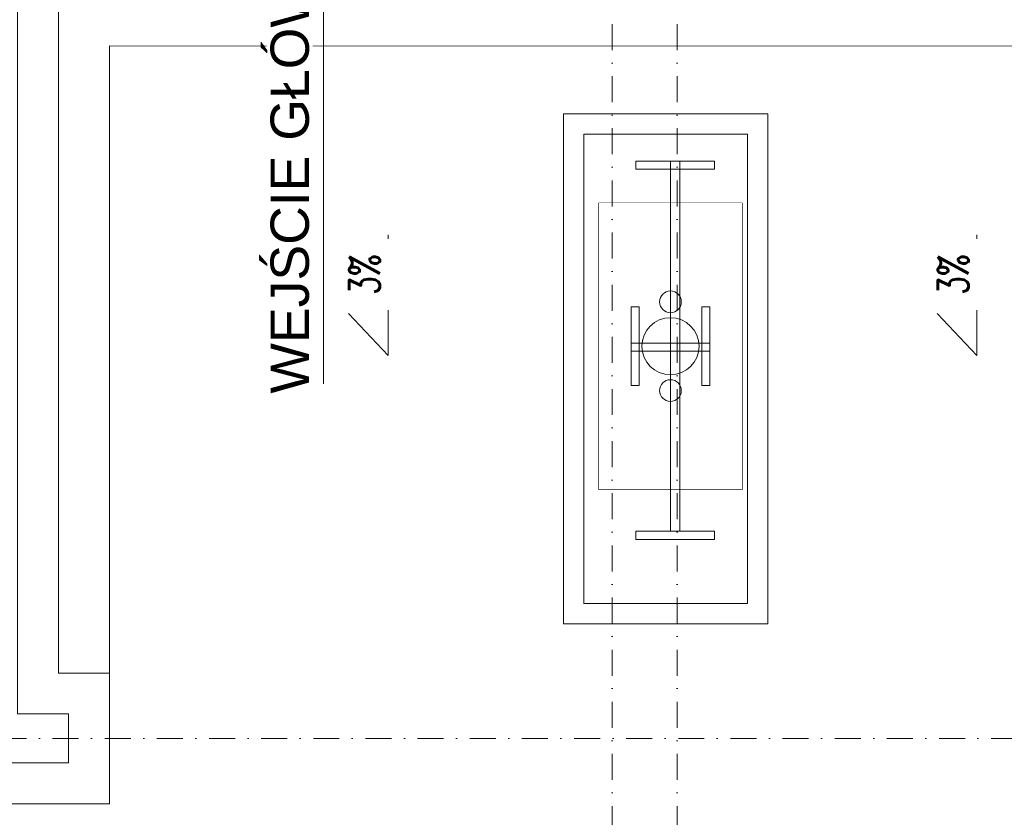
# Model space of a CAD drawing. Header units: centimetres. Extents: x -122 to 72759, y 3298 to 43172.
# Tile 97 of 243: x 36561 to 37043, y 10814 to 11204. Entities that reach past the tile are written whole.
import ezdxf

# ---------------------------------------------------------------- set-up
doc = ezdxf.new("R2010")
doc.units = ezdxf.units.CM
doc.header["$MEASUREMENT"] = 0
doc.linetypes.add('DASHDOT', pattern=[25.4, 12.7, -6.35, 0, -6.35])
for name, color, linetype, lineweight in [('0-LINIA CIENKA', 7, 'Continuous', 5), ('0-LINIA ŚREDNIA', 7, 'Continuous', 5), ('0-OSIE', 7, 'DASHDOT', 5), ('1- ŚREDNIA', 7, 'Continuous', 5), ('_ nowe meble', 7, 'Continuous', 5), ('_ ściany konstrukcyjne', 7, 'Continuous', 5), ('meble', 7, 'Continuous', 5), ('wymiarowanie', 7, 'Continuous', 5), ('ZZZ_Xref', 7, 'Continuous', 5)]:
    doc.layers.add(name, color=color, linetype=linetype, lineweight=lineweight)
doc.styles.get("Standard").update_dxf_attribs({"font": 'ARIAL.TTF'})

# ---------------------------------------------------------------- blocks, each defined once
blk = doc.blocks.new('G$CA1DC9C89')
at = {"layer": '0-LINIA CIENKA', "lineweight": 5}
for points in [[(2216.38, 515.88), (2216.38, 519.81), (2254.86, 519.81), (2254.86, 515.88)], [(2216.38, 334.84), (2216.38, 338.77), (2254.86, 338.77), (2254.86, 334.84)]]:
    blk.add_lwpolyline(points, close=True, dxfattribs=at)
blk.add_lwpolyline([(1933.96, 205.46), (1959.01, 205.46), (1959.01, 269.46), (1933.96, 269.46)], dxfattribs=at)
at = {"layer": '0-LINIA ŚREDNIA', "lineweight": 5}
for points in [[(305.83, 544.32), (305.77, 271.56), (305.77, 271.57), (305.87, 205.54), (1959, 205.46), (1959.01, 269.46), (1933.96, 269.46), (1933.96, 765.16), (2471.1, 765.1), (2471.1, 576.1), (2845.26, 576.1), (2845.26, 765.1), (4125.09, 765.11)], [(325.88, 544.32), (325.88, 225.53), (1938.96, 225.46), (1938.96, 249.46), (1913.96, 249.46), (1913.96, 785.16), (2491.1, 785.1), (2491.1, 596.1), (2825.26, 596.1), (2825.26, 628.14), (2825.26, 628.14), (2825.26, 785.1), (4105.09, 785.11)]]:
    blk.add_lwpolyline(points, dxfattribs=at)
at = {"layer": '0-OSIE', "lineweight": 5}
blk.add_lwpolyline([(-236.34, 237.47), (4272.13, 237.47)], dxfattribs=at)
at = {"layer": '_ nowe meble', "lineweight": 5}
blk.add_lwpolyline([(2198.3, 499.29), (2268.3, 499.29), (2268.3, 359.29), (2198.3, 359.29)], close=True, dxfattribs=at)
at = {"layer": '_ ściany konstrukcyjne', "lineweight": 5}
blk.add_lwpolyline([(325.88, 544.32), (325.88, 225.53), (1938.96, 225.46), (1938.96, 249.46), (1913.96, 249.46), (1913.96, 785.16), (2491.1, 785.1), (2491.1, 596.1), (2825.26, 596.1), (2825.26, 628.14), (2825.26, 628.14), (2825.26, 785.1), (4105.09, 785.11)], dxfattribs=at)
at = {"layer": 'meble', "lineweight": 5}
blk.add_lwpolyline([(1933.96, 205.46), (1933.96, 205.46), (1959.01, 205.46), (1959.01, 576.15), (2471.1, 576.1)], dxfattribs=at)
at = {"layer": 'wymiarowanie', "lineweight": 5}
for points in [[(2095.25, 483.77), (2095.25, 424.71), (2075.92, 445.34)], [(2383.08, 483.77), (2383.08, 424.71), (2363.75, 445.34)]]:
    blk.add_lwpolyline(points, dxfattribs=at)
at = {"layer": '_ nowe meble', "lineweight": 5, "insert": (2047.24, 526.17), "char_height": 18.75, "attachment_point": 5, "rotation": 89.9991, "bg_fill": 3, "box_fill_scale": 1.1, "bg_fill_color": 256, "bg_fill_true_color": 13158600, "bg_fill_transparency": 0}
blk.add_mtext('\\A1;WEJŚCIE GŁÓWNE', dxfattribs=at)
at = {"layer": 'wymiarowanie', "lineweight": 5, "char_height": 15, "attachment_point": 5, "rotation": 89.9903, "bg_fill": 2}
for insert in [(2083.74, 464.42), (2371.57, 464.42)]:
    blk.add_mtext('\\A1;{\\W0.7;\\Fromans.shx|c226;3%}', dxfattribs=dict(at, insert=insert))
at = {"lineweight": 5}
blk.add_wipeout([(2198.3, 359.29), (2268.3, 359.29), (2268.3, 499.29), (2198.3, 499.29)], dxfattribs=at).dxf.layer = '1- ŚREDNIA'
at = {"layer": '0-LINIA CIENKA', "lineweight": 5}
for points in [[(2237.94, 338.77), (2233.3, 338.77), (2233.3, 519.81), (2237.94, 519.81)], [(2214.05, 410.05), (2217.98, 410.05), (2217.98, 448.53), (2214.05, 448.53)], [(2252.56, 410.05), (2248.63, 410.05), (2248.63, 448.53), (2252.56, 448.53)], [(2214.06, 426.89), (2214.06, 430.82), (2252.55, 430.82), (2252.55, 426.89)]]:
    blk.add_lwpolyline(points, close=True, dxfattribs=at)
for centre, radius in [((2233.3, 451.01), 5.32), ((2233.3, 429.29), 13.97), ((2233.3, 407.58), 5.32)]:
    blk.add_circle(centre, radius, dxfattribs=at)
at = {"layer": '0-OSIE', "lineweight": 5}
for points in [[(2204.79, 892.87), (2204.79, -10.39)], [(2236.61, 892.87), (2236.61, -10.41)]]:
    blk.add_lwpolyline(points, dxfattribs=at)
at = {"layer": '_ nowe meble', "lineweight": 5, "ltscale": 0.5}
for points in [[(4749.63, 256.64), (2471.1, 256.64), (2471.1, 763.1), (2451.03, 765.07), (2451.04, 784.96), (2305.04, 785.12), (2305.03, 765.12), (2099.99, 765.2), (2099.98, 784.98), (1954, 785.2), (1953.99, 765.16), (1933.96, 765.16), (1933.96, 269.46), (1959.01, 269.46), (1959, 205.42), (1139.5, 205.5), (1136.5, 205.5), (1136.5, 225.49), (1041.43, 225.5), (1041.43, 205.5), (305.87, 205.54), (305.87, 544.32)], [(2180.99, 543), (2180.99, 293.5), (2280.99, 293.5), (2280.99, 543), (2180.99, 543)], [(2190.99, 533), (2190.99, 303.5), (2270.99, 303.5), (2270.99, 533), (2190.99, 533)]]:
    blk.add_lwpolyline(points, dxfattribs=at)
at = {"layer": '_ nowe meble', "lineweight": 5}
blk.add_lwpolyline([(2063.68, 410.83), (2063.68, 687.65), (2051.09, 663.94)], dxfattribs=at)

msp = doc.modelspace()

# ---------------------------------------------------------------- block references
at = {"layer": 'ZZZ_Xref'}
msp.add_blockref('G$CA1DC9C89', (34646.15529, 10615.38849), dxfattribs=at)

doc.saveas('drawing.dxf')
